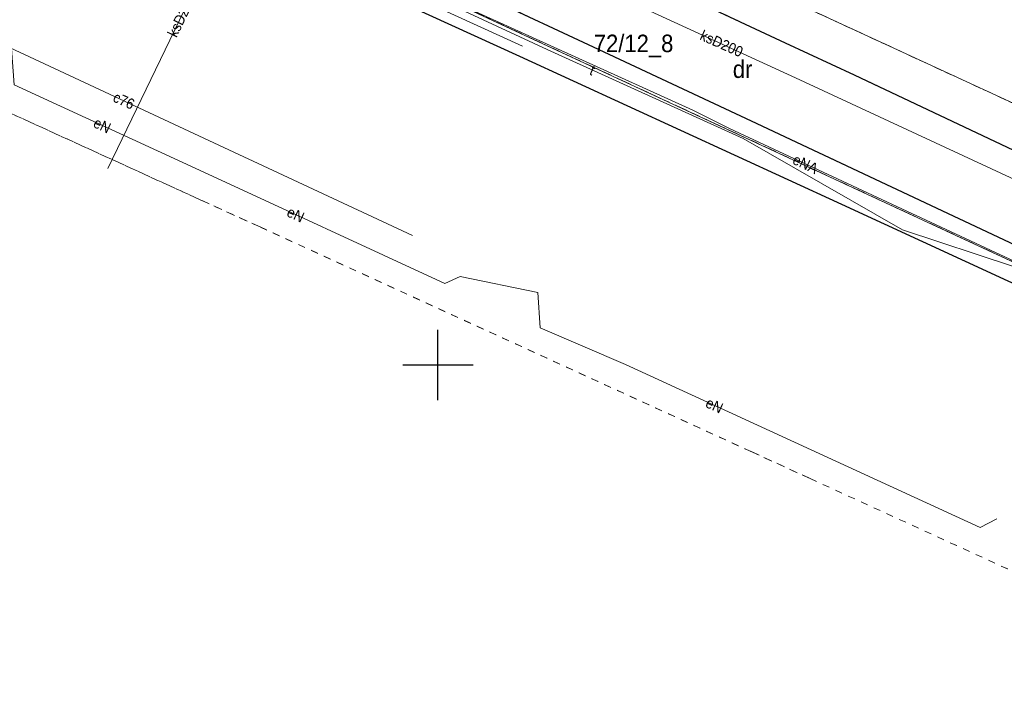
# Model space of a CAD drawing. Header units: feet. Extents: x 6524992 to 6539952, y 6047571 to 6067901.
# Tile 42 of 53: x 6531770 to 6531840, y 6048576 to 6048625. Entities that reach past the tile are written whole.
import ezdxf
from ezdxf.enums import TextEntityAlignment as Align

# ---------------------------------------------------------------- set-up
doc = ezdxf.new("R2010")
doc.units = ezdxf.units.FT
doc.header["$MEASUREMENT"] = 0
for name, pattern in [('1.5_0.5', [2, 1.5, -0.5]), ('218-500', [1, 0.5, -0.5]), ('219-500', [0])]:
    doc.linetypes.add(name, pattern=pattern)
doc.layers.get('0').update_dxf_attribs({"linetype": 'CONTINUOUS', "lineweight": 18})
for name, color, linetype, transparency in [('210-Oznaczenie użytku', 7, 'CONTINUOUS', 0.5), ('211-Nr działki', 7, 'CONTINUOUS', 0.5), ('218-Granica użytku', 7, 'CONTINUOUS', 0.5), ('219-Linia granicy', 7, 'CONTINUOUS', 0.5), ('jezdnia (powierzchnia)', 7, 'CONTINUOUS', 0.5), ('krawężnik (linia)', 7, 'CONTINUOUS', 0.5), ('przewód ciepłowniczy (linia)', 7, 'CONTINUOUS', 0.5), ('przewód ciepłowniczy (linia)-Atr1', 7, 'CONTINUOUS', 0.5), ('przewód elektroenergetyczny (linia)', 7, 'CONTINUOUS', 0.5), ('przewód elektroenergetyczny (linia)-Atr1', 7, 'CONTINUOUS', 0.5), ('przewód kanalizacyjny (linia)', 7, 'CONTINUOUS', 0.5), ('przewód kanalizacyjny (linia)-Atr1', 7, 'CONTINUOUS', 0.5), ('przewód telekomunikacyjny (linia)', 7, 'CONTINUOUS', 0.5), ('przewód telekomunikacyjny (linia)-Atr1', 7, 'CONTINUOUS', 0.5), ('Wstawianie ramki sekcyjnej z opisem', 7, 'CONTINUOUS', 0.5)]:
    doc.layers.add(name, color=color, linetype=linetype, transparency=transparency)
doc.layers.add('_Robocza', color=1, linetype='CONTINUOUS', lineweight=30, plot=False)
doc.styles.get("Standard").update_dxf_attribs({"font": 'arial.ttf'})

# ---------------------------------------------------------------- blocks, each defined once
blk = doc.blocks.new('RAMKA500K')
at = {"color": 0}
for p, q in [((200, 97.5), (200, 102.5)), ((197.5, 100), (202.5, 100))]:
    blk.add_line(p, q, dxfattribs=at)

msp = doc.modelspace()

# ---------------------------------------------------------------- linework, layer by layer
at = {"layer": '218-Granica użytku', "color": 3, "linetype": '218-500', "lineweight": 18, "flags": 128}
for points in [[(6531735.61, 6048667.29), (6531851.14, 6048614)], [(6531851.14, 6048614), (6531735.61, 6048667.29)], [(6531846.79, 6048604.67), (6531722.6, 6048662.3)], [(6531722.6, 6048662.3), (6531846.79, 6048604.67)], [(6531783.09, 6048611.76), (6531768.58, 6048618.38)], [(6531768.58, 6048618.38), (6531783.09, 6048611.76)], [(6531787.31, 6048609.84), (6531783.09, 6048611.76)], [(6531783.09, 6048611.76), (6531787.31, 6048609.84)], [(6531822.34, 6048593.82), (6531787.31, 6048609.84)], [(6531787.31, 6048609.84), (6531822.34, 6048593.82)], [(6531826.54, 6048591.9), (6531822.34, 6048593.82)], [(6531822.34, 6048593.82), (6531826.54, 6048591.9)], [(6531860.64, 6048576.3), (6531826.54, 6048591.9)], [(6531826.54, 6048591.9), (6531860.64, 6048576.3)]]:
    msp.add_lwpolyline(points, dxfattribs=at)
at = {"layer": '219-Linia granicy', "color": 3, "linetype": '219-500', "lineweight": 18, "flags": 128}
for points in [[(6531735.61, 6048667.29), (6531851.14, 6048614)], [(6531722.6, 6048662.3), (6531846.79, 6048604.67)]]:
    msp.add_lwpolyline(points, dxfattribs=at)
at = {"layer": '_Robocza'}
msp.add_circle((6531733.871, 6048670.068), 50, dxfattribs=at)
at = {"layer": 'jezdnia (powierzchnia)', "color": 7, "linetype": '1.5_0.5', "lineweight": 18, "flags": 128}
msp.add_lwpolyline([(6531735.37, 6048664.91), (6531732.78, 6048659.42), (6531744.47, 6048653.92), (6531761.01, 6048646.15), (6531766.22, 6048643.71), (6531777.46, 6048638.44), (6531778.82, 6048637.77), (6531786.24, 6048634.32), (6531796.19, 6048629.66), (6531811.06, 6048622.69), (6531822.35, 6048617.41), (6531842.37, 6048607.99), (6531873.45, 6048593.34), (6531885.83, 6048587.58), (6531888.34, 6048593.04), (6531855.03, 6048608.74), (6531845.85, 6048613.04), (6531829.71, 6048620.66), (6531824.78, 6048622.96), (6531811.15, 6048629.35), (6531800.25, 6048634.49), (6531768.72, 6048649.22), (6531763.69, 6048651.61), (6531746.98, 6048659.42)], close=True, dxfattribs=at)
at = {"layer": 'krawężnik (linia)', "color": 7, "linetype": 'Continuous', "lineweight": 25, "flags": 128}
for points in [[(6531888.34, 6048593.04), (6531855.03, 6048608.74), (6531845.85, 6048613.04), (6531829.71, 6048620.66), (6531824.78, 6048622.96), (6531811.15, 6048629.35), (6531800.25, 6048634.49), (6531768.72, 6048649.22), (6531763.69, 6048651.61), (6531746.98, 6048659.42), (6531735.37, 6048664.91)], [(6531732.78, 6048659.42), (6531744.47, 6048653.92), (6531761.01, 6048646.15), (6531766.22, 6048643.71), (6531777.46, 6048638.44), (6531778.82, 6048637.77), (6531786.24, 6048634.32), (6531796.19, 6048629.66), (6531811.06, 6048622.69), (6531822.35, 6048617.41), (6531827.15, 6048615.15), (6531842.37, 6048607.99), (6531873.45, 6048593.34), (6531885.83, 6048587.58)], [(6531887.5, 6048584.39), (6531828.8, 6048611.45), (6531805.84, 6048622), (6531783.47, 6048632.22)]]:
    msp.add_lwpolyline(points, dxfattribs=at)
at = {"layer": 'przewód ciepłowniczy (linia)', "color": 212, "linetype": 'Continuous', "lineweight": 18, "flags": 128}
msp.add_lwpolyline([(6531758.8, 6048627.61), (6531798.17, 6048609.24)], dxfattribs=at)
at = {"layer": 'przewód elektroenergetyczny (linia)', "color": 1, "linetype": 'Continuous', "lineweight": 18, "flags": 128}
for points in [[(6531734.1, 6048657.41), (6531734.9, 6048656.89), (6531755.21, 6048647.61), (6531763.05, 6048643.81), (6531763.36, 6048643.68), (6531772.31, 6048639.72), (6531792.19, 6048630.14), (6531797.19, 6048627.56), (6531799.54, 6048626.49), (6531801.4, 6048625.79), (6531818.17, 6048618.16), (6531820.8, 6048616.86), (6531847.47, 6048604.43)], [(6531806.02, 6048622.73), (6531779.06, 6048635.06), (6531778.77, 6048635.52), (6531778.37, 6048635.31)], [(6531839.85, 6048589.02), (6531838.67, 6048588.42), (6531813.37, 6048600.03), (6531807.28, 6048602.64), (6531807.12, 6048605.16), (6531801.58, 6048606.31), (6531800.48, 6048605.81), (6531783.29, 6048613.76), (6531769.76, 6048619.97), (6531769.57, 6048622.58), (6531763.56, 6048625.33), (6531756.08, 6048628.96)]]:
    msp.add_lwpolyline(points, dxfattribs=at)
at = {"layer": 'przewód kanalizacyjny (linia)', "color": 34, "linetype": 'Continuous', "lineweight": 18, "flags": 128}
for points in [[(6531863.8, 6048602.69), (6531825.49, 6048620.48), (6531811.09, 6048627.1), (6531787.84, 6048638.08), (6531748.61, 6048656.25), (6531721.79, 6048668.71)], [(6531788.03, 6048637.99), (6531776.44, 6048614.01)]]:
    msp.add_lwpolyline(points, dxfattribs=at)
at = {"layer": 'przewód telekomunikacyjny (linia)', "color": 30, "linetype": 'Continuous', "lineweight": 18, "flags": 128}
msp.add_lwpolyline([(6531887.98, 6048584.1), (6531884.89, 6048586.81), (6531878.26, 6048589.94), (6531867.84, 6048594.39), (6531862.07, 6048596.22), (6531854.86, 6048600.65), (6531841.05, 6048607.02), (6531833.13, 6048609.64), (6531821.76, 6048616.15), (6531807.78, 6048622.5), (6531788.25, 6048631.57), (6531780.85, 6048633.9), (6531778.96, 6048633.99)], dxfattribs=at)

# ---------------------------------------------------------------- block references
at = {"layer": 'Wstawianie ramki sekcyjnej z opisem', "color": 7, "linetype": 'Continuous', "lineweight": 13}
msp.add_blockref('RAMKA500K', (6531600, 6048500), dxfattribs=at)
msp.add_blockref('RAMKA500K', (6531600, 6048500), dxfattribs=at)

# ---------------------------------------------------------------- texts
at = {"layer": '210-Oznaczenie użytku', "color": 3, "linetype": 'Continuous', "lineweight": 18, "width": 0.9}
msp.add_text('dr', height=1.25, dxfattribs=at).set_placement((6531821.03, 6048620.47))
at = {"layer": '211-Nr działki', "color": 3, "linetype": 'Continuous', "lineweight": 18, "width": 0.9}
msp.add_text('72/12_8', height=1.25, dxfattribs=at).set_placement((6531811.11, 6048623.56), align=Align.TOP_LEFT)
at = {"layer": 'przewód ciepłowniczy (linia)-Atr1', "color": 212, "width": 0.9}
msp.add_text('c76', height=0.75, rotation=335.956, dxfattribs=at).set_placement((6531776.9, 6048619.16), align=Align.MIDDLE_LEFT)
at = {"layer": 'przewód elektroenergetyczny (linia)-Atr1', "color": 1, "width": 0.9}
for s, rotation, p in [('eN', 335.071, (6531775.5, 6048617.34)), ('eNA', 335.011, (6531825.38, 6048614.72)), ('eN', 335.071, (6531789.3, 6048610.98)), ('eN', 335.071, (6531819.17, 6048597.37))]:
    msp.add_text(s, height=0.75, rotation=rotation, dxfattribs=at).set_placement(p, align=Align.MIDDLE_LEFT)
at = {"layer": 'przewód kanalizacyjny (linia)-Atr1', "color": 34, "width": 0.9}
for rotation, p in [(64.205, (6531781.011, 6048623.468)), (336.114, (6531818.77, 6048623.57))]:
    msp.add_text('ksD200', height=0.75, rotation=rotation, dxfattribs=at).set_placement(p, align=Align.MIDDLE_LEFT)
at = {"layer": 'przewód telekomunikacyjny (linia)-Atr1', "color": 30, "width": 0.9}
msp.add_text('t', height=0.75, rotation=335.571, dxfattribs=at).set_placement((6531810.9, 6048621.08), align=Align.MIDDLE_LEFT)

doc.saveas('drawing.dxf')
